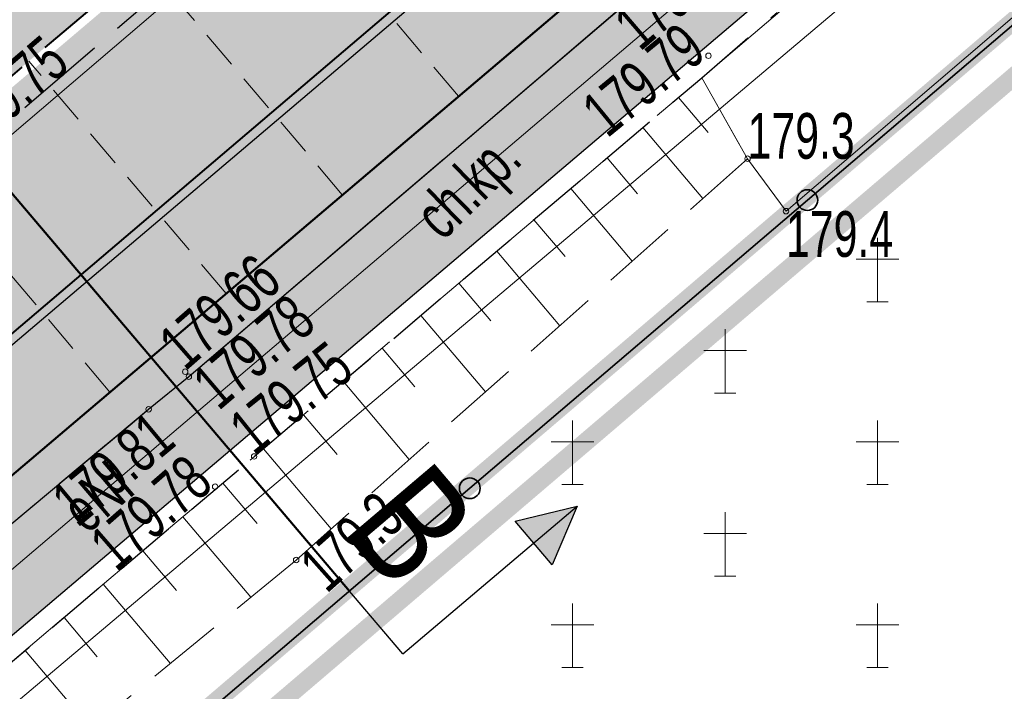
# Model space of a CAD drawing. Header units: metres. Extents: x 7429064 to 7431133, y 5709479 to 5714472.
# Tile 51 of 176: x 7429465 to 7429481, y 5709808 to 5709819. Entities that reach past the tile are written whole.
import ezdxf
from ezdxf.enums import TextEntityAlignment as Align

# ---------------------------------------------------------------- set-up
doc = ezdxf.new("R2010")
doc.units = ezdxf.units.M
for name, pattern in [('1', [0]), ('2_BUBZ02', [1.75, 1.25, -0.5]), ('2_KTCR02', [1.5, 1, -0.5]), ('2_KTJZ01', [2, 1.5, -0.5]), ('2_KTKR01', [0]), ('2_KTPL01', [2, 1.5, -0.5]), ('2_PTCM', [1.5, 1, -0.5]), ('3_1', [0]), ('3_BUBZ02', [1.75, 1.25, -0.5]), ('3_BUBZ02G', [1.75, 1.25, -0.5]), ('3_KTCR02', [1.5, 1, -0.5]), ('3_KTJZ01', [2, 1.5, -0.5]), ('3_KTKR01', [0]), ('3_KTPL01', [2, 1.5, -0.5]), ('3_PTCM', [1.5, 1, -0.5]), ('3_PTRW02', [0]), ('4_SUPE_01', [0]), ('4_SUPT_01', [0]), ('4_SUPW_01', [0]), ('7_1', [0]), ('7_SUPE_01', [0]), ('7_SUPT_01', [0]), ('7_SUPW_01', [0]), ('DASHED2', [0.375, 0.25, -0.125]), ('HIDDEN', [0.375, 0.25, -0.125])]:
    doc.linetypes.add(name, pattern=pattern)
doc.layers.add('_1_Mapa', color=7, linetype='Continuous')
doc.layers.add('_Brudnopis', color=22, linetype='Continuous', lineweight=50, plot=False)
for name, color, linetype, lineweight in [('_D_7_PAS DROGOWY_PODZIAL', 1, 'Continuous', 50), ('_D_7_TEREN NIEZBEDNY DLA OB_BUD', 252, 'HIDDEN', 50), ('_D_8_Wymiary', 7, 'Continuous', 20), ('BUBZ_L_1', 252, '2_BUBZ02', 18), ('D_1_LINIA_KRAWĘŻNIK_BET_20_30 WYN 0-2 CM', 5, 'HIDDEN', 40), ('D_1_LINIA_KRAWĘŻNIK_BET_20_30 WYN 12 CM - III', 7, 'Continuous', 50), ('Dr-Krawędż nawierzchni', 250, 'DASHED2', 18), ('KTCR_E_T_1', 252, 'Continuous', 15), ('KTCR_L_1', 252, '2_KTCR02', 30), ('KTJZ_L_0', 252, '2_KTJZ01', 30), ('KTKR_L_0', 252, '2_KTKR01', 30), ('KTOK_L_4', 252, 'Continuous', 35), ('KTPL_L_0', 252, '2_KTPL01', 30), ('PRZEKROJE_NORMALNE', 7, 'Continuous', 30), ('PTCM_L_0', 252, '2_PTCM', 18), ('PTRW_L_1', 252, 'Continuous', 18), ('RTPW_T_0', 252, 'Continuous', 15), ('RTPW_T_1', 252, 'Continuous', 15), ('SUPE_E_T_3', 252, 'Continuous', 15), ('SUPE_L_3', 252, '4_SUPE_01', 18), ('SUPT_L_0', 252, '4_SUPT_01', 18), ('SUPW_L_0', 252, '4_SUPW_01', 18)]:
    doc.layers.add(name, color=color, linetype=linetype, lineweight=lineweight)
doc.layers.add('D_1_LINIA_OBRZEŻE_BET_6x30cm - III', color=24, linetype='Continuous', lineweight=30, transparency=0.3)
for name, color, linetype, lineweight, true_color, transparency in [('D_2_HECZ_CHODNIK_KOSTKA', 7, 'Continuous', 0, 0xf7f588, 0.35), ('D_2_HECZ_DROGI KOSTKA', 7, 'Continuous', 13, 0xffbea8, 0.3), ('D_2_HECZ_JEZDNIA KR3- NOWA KONSTRUKCJA', 7, 'Continuous', 13, 0x99e6ff, 0.3)]:
    doc.layers.add(name, color=color, linetype=linetype, lineweight=lineweight, true_color=true_color, transparency=transparency)
doc.layers.add('DZIALKA_L_0', color=7, linetype='1', lineweight=40, true_color=0x008000)
doc.styles.add('major_arial', font='arial.ttf')
doc.styles.add('Styl Arial', font='arial.ttf', dxfattribs={"width": 0.8, "height": 0.9})
doc.dimstyles.new('major_500', dxfattribs={"dimtxt": 0.8, "dimasz": 0.8, "dimexe": 0.5, "dimexo": 1, "dimgap": 0.3, "dimtad": 1, "dimzin": 1, "dimdsep": 46, "dimtxsty": 'major_arial', "dimcen": 0, "dimse1": 1, "dimse2": 1, "dimaunit": 1, "dimadec": 1, "dimazin": 0, "dimtfac": 1, "dimtix": 1, "dimtmove": 0, "dimatfit": 3, "dimfxl": 2, "dimfxlon": 1, "dimtolj": 1, "dimarcsym": 0})

# ---------------------------------------------------------------- blocks, each defined once
blk = doc.blocks.new('*D17')
at = {"layer": '_D_8_Wymiary', "color": 0, "lineweight": -2, "transparency": 16777216}
for p, q in [((7429475.119, 5709822.137), (7429474.388, 5709822.999)), ((7429446.728, 5709798.873), (7429474.101, 5709822.1)), ((7429446.525, 5709797.875), (7429445.794, 5709798.737))]:
    blk.add_line(p, q, dxfattribs=at)
at = {"layer": '_D_8_Wymiary', "color": 0, "transparency": 16777216}
for points in [[(7429474.015, 5709822.202), (7429474.188, 5709821.998), (7429474.711, 5709822.618)], [(7429446.641, 5709798.975), (7429446.814, 5709798.772), (7429446.118, 5709798.356)]]:
    blk.add_solid(points, dxfattribs=at)
at = {"layer": 'Defpoints', "color": 0, "transparency": 16777216}
for p in [(7429474.711, 5709822.618), (7429475.766, 5709821.375), (7429447.172, 5709797.113)]:
    blk.add_point(p, dxfattribs=at)
at = {"layer": '_D_8_Wymiary', "color": 0, "transparency": 16777216, "insert": (7429459.524, 5709811.537), "char_height": 0.8, "attachment_point": 5, "rotation": 40.3144, "style": 'major_arial'}
blk.add_mtext('\\A1;15szt.x2.50\\P37.50', dxfattribs=at)
blk = doc.blocks.new('3_PTCM01')
at = {"linetype": 'Continuous'}
for p, q in [((0, 0.525), (0, -0.525)), ((0.35, 0.175), (-0.35, 0.175)), ((-0.175, -0.525), (0.175, -0.525))]:
    blk.add_line(p, q, dxfattribs=at)
blk = doc.blocks.new('3_RTPW01')
at = {"linetype": 'Continuous'}
blk.add_circle((0, 0), 0.045, dxfattribs=at)
blk = doc.blocks.new('3_RTPW02')
at = {"linetype": 'Continuous'}
blk.add_circle((0, 0), 0.045, dxfattribs=at)
blk = doc.blocks.new('X-ref_MDCP_Szara')
at = {"layer": 'BUBZ_L_1', "linetype": '3_BUBZ02G'}
blk.add_line((7429461.855, 5709806.518), (7429475.944, 5709818.444), dxfattribs=at)
at = {"layer": 'BUBZ_L_1', "linetype": '3_BUBZ02'}
for p, q in [((7429475.944, 5709818.444), (7429476.695, 5709817.115)), ((7429476.695, 5709817.115), (7429469.29, 5709810.53)), ((7429469.29, 5709810.53), (7429462.976, 5709805.349))]:
    blk.add_line(p, q, dxfattribs=at)
at = {"layer": 'BUBZ_L_1', "linetype": '3_1'}
for p, q in [((7429475.56, 5709818.119), (7429476.046, 5709817.544)), ((7429474.978, 5709817.627), (7429475.963, 5709816.463)), ((7429474.389, 5709817.128), (7429474.888, 5709816.539)), ((7429473.793, 5709816.624), (7429474.802, 5709815.432)), ((7429473.19, 5709816.113), (7429473.701, 5709815.509)), ((7429472.579, 5709815.596), (7429473.613, 5709814.374)), ((7429471.961, 5709815.072), (7429472.484, 5709814.454)), ((7429471.335, 5709814.542), (7429472.394, 5709813.29)), ((7429470.701, 5709814.006), (7429471.237, 5709813.372)), ((7429470.059, 5709813.463), (7429471.145, 5709812.18)), ((7429469.41, 5709812.913), (7429469.96, 5709812.264)), ((7429468.752, 5709812.357), (7429469.865, 5709811.042)), ((7429468.088, 5709811.794), (7429468.65, 5709811.13)), ((7429467.429, 5709811.237), (7429468.545, 5709809.919)), ((7429466.775, 5709810.683), (7429467.329, 5709810.029)), ((7429466.126, 5709810.134), (7429467.225, 5709808.836)), ((7429465.482, 5709809.588), (7429466.027, 5709808.944)), ((7429464.843, 5709809.047), (7429465.925, 5709807.769))]:
    blk.add_line(p, q, dxfattribs=at)
at = {"layer": 'DZIALKA_L_0', "linetype": '1'}
blk.add_line((7429408.88, 5709766.76), (7429668.8, 5709988.15), dxfattribs=at)
at = {"layer": 'KTCR_L_1', "linetype": '3_KTCR02'}
for p, q in [((7429467.53, 5709813.54), (7429476.071, 5709820.834)), ((7429475.944, 5709818.444), (7429477.183, 5709819.516)), ((7429468.6, 5709812.23), (7429475.944, 5709818.444)), ((7429466.869, 5709813.004), (7429467.53, 5709813.54)), ((7429460.804, 5709807.947), (7429466.869, 5709813.004)), ((7429461.855, 5709806.518), (7429468.6, 5709812.23))]:
    blk.add_line(p, q, dxfattribs=at)
at = {"layer": 'KTJZ_L_0', "linetype": '3_KTJZ01'}
blk.add_line((7429487.22, 5709837.17), (7429463.98, 5709817.21), dxfattribs=at)
at = {"layer": 'KTKR_L_0', "linetype": '3_KTKR01'}
for p, q in [((7429467.53, 5709813.54), (7429476.071, 5709820.834)), ((7429466.869, 5709813.004), (7429467.53, 5709813.54)), ((7429460.804, 5709807.947), (7429466.869, 5709813.004))]:
    blk.add_line(p, q, dxfattribs=at)
at = {"layer": 'KTOK_L_4'}
for p, q in [((7429477.676, 5709816.436), (7429483.214, 5709821.164)), ((7429472.138, 5709811.708), (7429477.676, 5709816.436)), ((7429466.6, 5709806.98), (7429472.138, 5709811.708))]:
    blk.add_line(p, q, dxfattribs=at)
for centre in [(7429477.676, 5709816.436), (7429472.138, 5709811.708)]:
    blk.add_circle(centre, 0.17, dxfattribs=at)
at = {"layer": 'KTPL_L_0', "linetype": '3_KTPL01'}
for p, q in [((7429487.22, 5709837.17), (7429463.98, 5709817.21)), ((7429467.53, 5709813.54), (7429476.071, 5709820.834)), ((7429466.869, 5709813.004), (7429467.53, 5709813.54)), ((7429460.804, 5709807.947), (7429466.869, 5709813.004))]:
    blk.add_line(p, q, dxfattribs=at)
at = {"layer": 'PTCM_L_0', "linetype": '3_PTCM'}
blk.add_line((7429438.91, 5709783.34), (7429494.29, 5709830.62), dxfattribs=at)
at = {"layer": 'PTRW_L_1', "linetype": '3_PTRW02'}
for p, q in [((7429475.944, 5709818.444), (7429488.174, 5709828.838)), ((7429489.756, 5709826.899), (7429477.326, 5709816.255)), ((7429476.695, 5709817.115), (7429475.944, 5709818.444)), ((7429477.326, 5709816.255), (7429476.695, 5709817.115))]:
    blk.add_line(p, q, dxfattribs=at)
at = {"layer": 'SUPE_L_3', "linetype": '7_SUPE_01'}
blk.add_line((7429446.29, 5709794.79), (7429478.4, 5709822.09), dxfattribs=at)
at = {"layer": 'SUPT_L_0', "linetype": '7_SUPT_01'}
blk.add_line((7429444.55, 5709791.2), (7429481.84, 5709822.66), dxfattribs=at)
at = {"layer": 'SUPW_L_0', "linetype": '7_SUPW_01'}
blk.add_line((7429369.46, 5709736.3), (7429593.18, 5709927.23), dxfattribs=at)
at = {"layer": 'SUPW_L_0', "linetype": '7_1'}
blk.add_line((7429369.46, 5709736.3), (7429593.18, 5709927.23), dxfattribs=at)
at = {"layer": 'PTCM_L_0'}
for p in [(7429478.825, 5709815.293), (7429476.325, 5709813.793), (7429473.825, 5709812.293), (7429478.825, 5709812.293), (7429476.325, 5709810.793), (7429473.825, 5709809.293), (7429478.825, 5709809.293)]:
    blk.add_blockref('3_PTCM01', p, dxfattribs=at)
at = {"layer": 'RTPW_T_0'}
for p in [(7429476.695, 5709817.115), (7429477.326, 5709816.255), (7429469.29, 5709810.53)]:
    blk.add_blockref('3_RTPW01', p, dxfattribs=at)
at = {"layer": 'RTPW_T_1'}
for p in [(7429476.053, 5709818.804), (7429467.47, 5709813.62), (7429467.53, 5709813.54), (7429466.869, 5709813.004), (7429468.6, 5709812.23), (7429467.96, 5709811.735)]:
    blk.add_blockref('3_RTPW02', p, dxfattribs=at)
at = {"layer": 'KTCR_E_T_1', "width": 0.7}
blk.add_text('ch.kp.', height=0.75, rotation=44.326, dxfattribs=at).set_placement((7429472.164, 5709816.606), align=Align.MIDDLE)
at = {"layer": 'RTPW_T_0', "width": 0.7}
blk.add_text('179.3', height=0.75, dxfattribs=at).set_placement((7429476.695, 5709817.115))
blk.add_text('179.4', height=0.75, dxfattribs=at).set_placement((7429477.326, 5709816.255), align=Align.TOP_LEFT)
blk.add_text('179.3', height=0.75, rotation=41.6437, dxfattribs=at).set_placement((7429469.29, 5709810.53), align=Align.TOP_LEFT)
at = {"layer": 'RTPW_T_1', "width": 0.7}
for s, rotation, p in [('179.79', 40.6964, (7429476.071, 5709820.834)), ('179.81', 39.8194, (7429466.869, 5709813.004))]:
    blk.add_text(s, height=0.75, rotation=rotation, dxfattribs=at).set_placement(p, align=Align.TOP_RIGHT)
for s, rotation, p in [('179.79', 39.3106, (7429476.053, 5709818.804)), ('179.78', 41.0142, (7429467.96, 5709811.735))]:
    blk.add_text(s, height=0.75, rotation=rotation, dxfattribs=at).set_placement(p, align=Align.RIGHT)
for s, rotation, p in [('179.75', 40.6581, (7429463.98, 5709817.21)), ('179.66', 41.1022, (7429467.47, 5709813.62)), ('179.75', 38.7192, (7429468.6, 5709812.23))]:
    blk.add_text(s, height=0.75, rotation=rotation, dxfattribs=at).set_placement(p)
blk.add_text('179.78', height=0.75, rotation=40.498, dxfattribs=at).set_placement((7429467.53, 5709813.54), align=Align.TOP_LEFT)
at = {"layer": 'SUPE_E_T_3', "width": 0.7}
blk.add_text('eNI', height=0.75, rotation=40.3713, dxfattribs=at).set_placement((7429466.032, 5709811.575), align=Align.MIDDLE)

msp = doc.modelspace()

# ---------------------------------------------------------------- hatches: boundary and pattern name
at = {"layer": 'D_2_HECZ_CHODNIK_KOSTKA', "transparency": 33554585}
h = msp.add_hatch(color=256, dxfattribs=at)
h.dxf.hatch_style = 1
edge = h.paths.add_edge_path()
edge.add_line((7429611.715, 5709933.539), (7429609.355, 5709934.501))
edge.add_line((7429609.355, 5709934.501), (7429596.138, 5709923.189))
edge.add_line((7429596.138, 5709923.189), (7429592.463, 5709920.763))
edge.add_arc((7429606.237, 5709899.9), 25, 123.434, 130.559)
edge.add_line((7429589.981, 5709918.893), (7429507.49, 5709848.292))
edge.add_line((7429507.49, 5709848.292), (7429417.816, 5709772.204))
edge.add_line((7429417.816, 5709772.204), (7429413.427, 5709768.48))
edge.add_line((7429413.427, 5709768.48), (7429407.995, 5709766.13))
edge.add_line((7429407.995, 5709766.13), (7429408.287, 5709764.077))
edge.add_line((7429408.287, 5709764.077), (7429414.494, 5709766.762))
edge.add_line((7429414.494, 5709766.762), (7429508.787, 5709846.77))
edge.add_line((7429508.787, 5709846.77), (7429591.282, 5709917.374))
edge.add_arc((7429606.237, 5709899.9), 23, 123.434, 130.559, ccw=False)
edge.add_line((7429593.564, 5709919.094), (7429599.13, 5709922.769))
edge.add_line((7429599.13, 5709922.769), (7429611.715, 5709933.539))
at = {"layer": 'D_2_HECZ_DROGI KOSTKA'}
h = msp.add_hatch(color=256, dxfattribs=at)
h.dxf.hatch_style = 1
edge = h.paths.add_edge_path()
edge.add_line((7429473.574, 5709825.875), (7429443.389, 5709800.263))
edge.add_arc((7429443.764, 5709798.811), 1.5, 40.3144, 104.4725, ccw=False)
edge.add_line((7429444.908, 5709799.782), (7429447.172, 5709797.113))
edge.add_line((7429447.172, 5709797.113), (7429475.766, 5709821.375))
edge.add_line((7429475.766, 5709821.375), (7429473.825, 5709823.662))
edge.add_arc((7429475.35, 5709824.956), 2, 152.6461, 220.3144, ccw=False)
at = {"layer": 'D_2_HECZ_JEZDNIA KR3- NOWA KONSTRUKCJA'}
h = msp.add_hatch(color=256, dxfattribs=at)
h.dxf.hatch_style = 1
edge = h.paths.add_edge_path()
edge.add_arc((7429610.557, 5709990.469), 30, 310.559, 314.2935)
edge.add_arc((7429610.557, 5709990.469), 30, 314.2935, 325.3941)
edge.add_line((7429635.249, 5709973.431), (7429635.899, 5709972.672))
edge.add_line((7429635.899, 5709972.672), (7429667.702, 5709999.89))
edge.add_line((7429667.702, 5709999.89), (7429675.246, 5710006.347))
edge.add_line((7429675.246, 5710006.347), (7429712.724, 5710038.423))
edge.add_line((7429712.724, 5710038.423), (7429823.828, 5710132.378))
edge.add_line((7429823.828, 5710132.378), (7429834.316, 5710141.377))
edge.add_line((7429834.316, 5710141.377), (7429846.156, 5710151.524))
edge.add_line((7429846.156, 5710151.524), (7429850.099, 5710146.734))
edge.add_line((7429850.099, 5710146.734), (7429838.187, 5710136.85))
edge.add_line((7429838.187, 5710136.85), (7429827.698, 5710127.833))
edge.add_line((7429827.698, 5710127.833), (7429716.613, 5710033.854))
edge.add_line((7429716.613, 5710033.854), (7429633.474, 5709962.699))
edge.add_arc((7429636.726, 5709958.9), 5, 130.559, 193.2571)
edge.add_line((7429631.859, 5709957.753), (7429636.051, 5709939.958))
edge.add_line((7429636.051, 5709939.958), (7429630.653, 5709938.888))
edge.add_line((7429630.653, 5709938.888), (7429629.491, 5709943.821))
edge.add_arc((7429623.651, 5709942.445), 6, 13.2571, 130.559)
edge.add_line((7429619.749, 5709947.003), (7429619.729, 5709946.986))
edge.add_line((7429619.729, 5709946.986), (7429617.779, 5709949.265))
edge.add_line((7429617.779, 5709949.265), (7429606.383, 5709939.512))
edge.add_line((7429606.383, 5709939.512), (7429594.274, 5709929.149))
edge.add_line((7429594.274, 5709929.149), (7429594.825, 5709928.314))
edge.add_line((7429594.825, 5709928.314), (7429589.708, 5709924.935))
edge.add_arc((7429606.237, 5709899.9), 30, 123.434, 130.559)
edge.add_line((7429586.73, 5709922.692), (7429529.23, 5709873.48))
edge.add_line((7429529.23, 5709873.48), (7429502.179, 5709850.343))
edge.add_line((7429502.179, 5709850.343), (7429339.523, 5709712.33))
edge.add_arc((7429194.822, 5709882.942), 223.711, 294.66533, 310.3021, ccw=False)
edge.add_arc((7429190.304, 5709894.737), 236.317, 290.79615, 294.46753, ccw=False)
edge.add_line((7429274.207, 5709673.816), (7429245.41, 5709663.13))
edge.add_line((7429245.41, 5709663.13), (7429242.106, 5709661.907))
edge.add_line((7429242.106, 5709661.907), (7429240.354, 5709666.717))
edge.add_line((7429240.354, 5709666.717), (7429244.254, 5709668.201))
edge.add_line((7429244.254, 5709668.201), (7429272.082, 5709679.428))
edge.add_arc((7429195.246, 5709882.369), 217, 290.73736, 310.31443)
edge.add_line((7429335.641, 5709716.905), (7429500.355, 5709856.664))
edge.add_line((7429500.355, 5709856.664), (7429629.269, 5709966.997))
edge.add_line((7429629.269, 5709966.997), (7429630.064, 5709967.677))
at = {"layer": 'PRZEKROJE_NORMALNE', "transparency": 33554585}
h = msp.add_hatch(color=256, dxfattribs=at)
h.dxf.hatch_style = 1
h.paths.add_polyline_path([(7429473.898, 5709811.416), (7429473.487, 5709810.452), (7429472.88, 5709811.166)])

# ---------------------------------------------------------------- linework, layer by layer
at = {"layer": '_Brudnopis', "flags": 128}
msp.add_lwpolyline([(7429452.851, 5709830.425), (7429470.163, 5709810.022)], dxfattribs=at)
at = {"layer": '_D_7_PAS DROGOWY_PODZIAL', "ltscale": 0.2, "const_width": 0.3, "elevation": 0, "flags": 128}
msp.add_lwpolyline([(7429615.633, 5709934.224), (7429410.418, 5709759.095), (7429398.167, 5709757.635)], dxfattribs=at)
at = {"layer": '_D_7_TEREN NIEZBEDNY DLA OB_BUD', "ltscale": 10, "const_width": 0.3, "flags": 128}
msp.add_lwpolyline([(7429838.642, 5710133.498), (7429838.163, 5710130.983), (7429669.785, 5709988.07), (7429674.221, 5709982.833), (7429665.132, 5709974.906), (7429667.705, 5709971.871), (7429662.832, 5709967.707), (7429665.637, 5709964.494), (7429637.109, 5709939.516), (7429616.438, 5709933.991), (7429410.711, 5709758.425), (7429398.46, 5709756.965), (7429363.725, 5709727.377), (7429364.497, 5709726.485), (7429330.157, 5709696.304), (7429317.553, 5709687.475), (7429303.139, 5709679.24), (7429296.402, 5709677.454), (7429295.854, 5709678.755), (7429285.213, 5709675.171), (7429285.468, 5709665.629), (7429278.469, 5709665.47), (7429278.347, 5709670.061), (7429254.481, 5709660.887), (7429229.937, 5709651.368), (7429224.487, 5709665.833), (7429244.657, 5709675.131), (7429249.847, 5709679.192), (7429269.079, 5709686.95), (7429282.549, 5709692.752), (7429296.468, 5709699.803), (7429307.464, 5709706.348), (7429318.986, 5709714.248), (7429330.313, 5709723.204), (7429495.004, 5709862.943), (7429615.273, 5709965.877), (7429632.42, 5709989.108), (7429648.373, 5710002.762), (7429661.377, 5710006.8), (7429669.911, 5710012.64), (7429707.476, 5710044.593), (7429834.508, 5710152.316), (7429838.121, 5710158.939), (7429844.755, 5710193.28), (7429843.741, 5710206.48), (7429852.314, 5710203.598), (7429849.368, 5710188.375), (7429850.227, 5710185.684), (7429848.746, 5710185.163), (7429846.827, 5710175.247), (7429842.58, 5710153.283), (7429856.534, 5710164.104), (7429864.199, 5710154.59)], close=True, dxfattribs=at)
at = {"layer": 'D_1_LINIA_KRAWĘŻNIK_BET_20_30 WYN 0-2 CM', "ltscale": 4, "flags": 128}
msp.add_lwpolyline([(7429473.938, 5709826.381), (7429442.794, 5709799.955)], dxfattribs=at)
at = {"layer": 'D_1_LINIA_KRAWĘŻNIK_BET_20_30 WYN 12 CM - III', "flags": 128}
msp.add_lwpolyline([(7429447.172, 5709797.113), (7429475.766, 5709821.375)], dxfattribs=at)
at = {"layer": 'D_1_LINIA_OBRZEŻE_BET_6x30cm - III', "flags": 128}
msp.add_lwpolyline([(7429408.287, 5709764.077), (7429414.494, 5709766.762), (7429508.787, 5709846.77), (7429591.282, 5709917.374, -0.031099), (7429593.564, 5709919.094), (7429599.13, 5709922.769), (7429611.715, 5709933.539), (7429615.743, 5709934.682), (7429615.845, 5709934.277)], format="xyb", dxfattribs=at)
at = {"layer": 'Dr-Krawędż nawierzchni', "ltscale": 2.5, "flags": 128}
for points in [[(7429471.954, 5709818.14), (7429468.719, 5709821.952)], [(7429470.047, 5709816.522), (7429466.813, 5709820.335)], [(7429468.141, 5709814.905), (7429464.906, 5709818.717)], [(7429466.235, 5709813.287), (7429463, 5709817.1)]]:
    msp.add_lwpolyline(points, dxfattribs=at)
at = {"layer": 'PRZEKROJE_NORMALNE'}
for q in [(7429468.613, 5709811.849), (7429473.898, 5709811.416)]:
    msp.add_line((7429471.039, 5709808.989), q, dxfattribs=at)
msp.add_lwpolyline([(7429473.898, 5709811.416), (7429473.487, 5709810.452), (7429472.88, 5709811.166)], close=True, dxfattribs=at)

# ---------------------------------------------------------------- block references
at = {"layer": '_1_Mapa'}
msp.add_blockref('X-ref_MDCP_Szara', (0, 0), dxfattribs=at)

# ---------------------------------------------------------------- texts
at = {"layer": 'PRZEKROJE_NORMALNE', "insert": (7429471.448, 5709812.241), "char_height": 1.875, "attachment_point": 1, "rotation": 310.3144, "style": 'Styl Arial'}
msp.add_mtext_dynamic_manual_height_columns('B', width=7.41512, gutter_width=5, heights=[0], dxfattribs=at)

# ---------------------------------------------------------------- dimensions: what is measured, and where the dimension line sits
at = {"layer": '_D_8_Wymiary'}
dim = msp.add_aligned_dim(p1=(7429447.172, 5709797.113), p2=(7429475.766, 5709821.375), distance=1.63, text='15szt.x2.50\\P<>', dimstyle='major_500', override={"dimse1": 0, "dimse2": 0}, dxfattribs=at)
dim.commit()
dim.dimension.update_dxf_attribs({"geometry": '*D17', "text_midpoint": (7429459.524, 5709811.537)})

doc.saveas('drawing.dxf')
